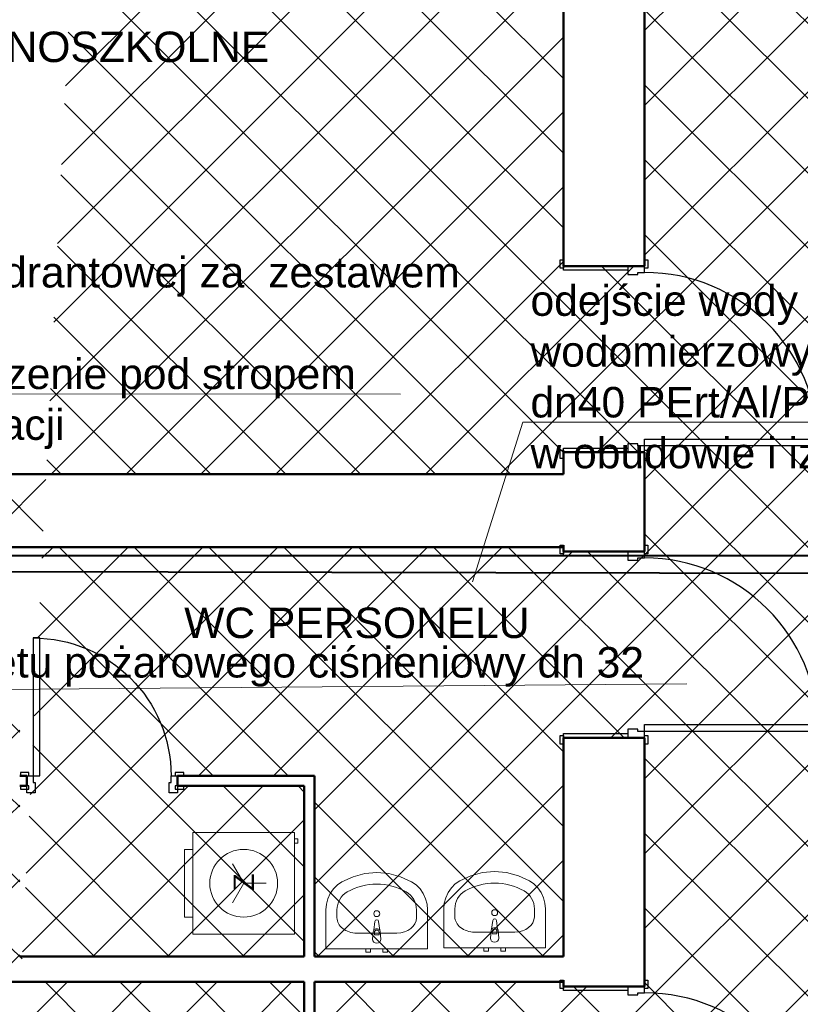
# Model space of a CAD drawing. Header units: millimetres. Extents: x 1385 to 11131, y 1971 to 6171.
# Tile 5 of 28: x 2475 to 2936, y 3462 to 4043. Entities that reach past the tile are written whole.
import ezdxf
from ezdxf.enums import TextEntityAlignment as Align

# ---------------------------------------------------------------- set-up
doc = ezdxf.new("R2010")
doc.units = ezdxf.units.MM
doc.linetypes.add('{ Half Dash }', pattern=[0])
for name, color, linetype, lineweight in [('A_opisy', 81, 'Continuous', 13), ('A_sanitarka', 140, 'Continuous', 13), ('A_ściany istniejące hatch', 82, 'Continuous', 9), ('Instalacja hydrantowa', 4, 'Continuous', 40), ('opis wody', 7, '{ Half Dash }', 15), ('zimna woda', 160, 'Continuous', 40)]:
    doc.layers.add(name, color=color, linetype=linetype, lineweight=lineweight)
for name, color, linetype in [('Drzwi Archicad', 7, 'Continuous'), ('Konstrukcja - Ściany zew', 7, 'Continuous'), ('Wnętrze - Umeblowanie', 7, 'Continuous')]:
    doc.layers.add(name, color=color, linetype=linetype)
doc.styles.get("Standard").update_dxf_attribs({"font": 'arial.ttf'})
doc.styles.add('STYL_AUTOMATYCZNY_1', font='arial.ttf')

# ---------------------------------------------------------------- blocks, each defined once
blk = doc.blocks.new('Drzwi metalowe 27_3')
at = {"layer": 'Drzwi Archicad', "color": 7, "linetype": 'Continuous', "lineweight": 25}
for p, q in [((472.0000000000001, 0), (472, 1024)), ((472, 1024), (512, 1024)), ((512, 1024), (512, 0)), ((-587.0000000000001, 0), (-587.0000000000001, 19)), ((-587.0000000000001, 19), (-537, 19)), ((-537, 0), (-587.0000000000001, 0)), ((-512, 0), (-550, 0)), ((-550, 0), (-550, -100)), ((-537, 19), (-537, 0)), ((-512, -40), (-512, 0)), ((512, 0), (472.0000000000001, 0)), ((550, 0), (512, 0)), ((512, 0), (512, -40)), ((537, 19), (587.0000000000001, 19)), ((537, 0), (537, 19)), ((587.0000000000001, 0), (537, 0)), ((550, -100), (550, 0)), ((587.0000000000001, 19), (587.0000000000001, 0)), ((-500, -40), (-512, -40)), ((-500, -100), (-500, -40)), ((512, -40), (500, -40)), ((500, -40), (500, -100)), ((-550, -480), (-550, -100)), ((-550, -100), (-525, -100)), ((-550, -100), (-500, -100)), ((-525, -100), (-525, -480)), ((500, -100), (550, -100)), ((525, -480), (525, -100)), ((525, -100), (550, -100)), ((550, -100), (550, -480)), ((-587.0000000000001, -499), (-587.0000000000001, -480)), ((-587.0000000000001, -480), (-537, -480)), ((-537, -499), (-587.0000000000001, -499)), ((-525, -480), (-550, -480)), ((-537, -480), (-537, -499)), ((550, -480), (525, -480)), ((537, -480), (587.0000000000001, -480)), ((537, -499), (537, -480)), ((587.0000000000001, -499), (537, -499)), ((587.0000000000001, -480), (587.0000000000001, -499))]:
    blk.add_line(p, q, dxfattribs=at)
blk.add_arc((512, 0), 1024, 90, 180, dxfattribs=at)
blk = doc.blocks.new('Ściana_6_1', base_point=(-11072.26123587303, -3900.000000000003))
at = {"layer": 'Konstrukcja - Ściany zew', "color": 7, "linetype": 'Continuous', "lineweight": 50}
for p, q in [((-11552.26123587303, 7329.991698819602), (-11552.26123587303, 7366.991698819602)), ((-11172.26123587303, 7329.991698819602), (-11552.26123587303, 7329.991698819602)), ((-11072.26123587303, 7329.991698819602), (-11172.26123587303, 7329.991698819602)), ((-11072.26123587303, 7329.991698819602), (-11072.26123587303, 7366.991698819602)), ((-11552.26123587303, 6229.991698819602), (-11552.26123587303, 6192.991698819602)), ((-11172.26123587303, 6229.991698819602), (-11552.26123587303, 6229.991698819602)), ((-11072.26123587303, 6229.991698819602), (-11172.26123587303, 6229.991698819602)), ((-11072.26123587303, 6229.991698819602), (-11072.26123587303, 6192.991698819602)), ((-11552.26123587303, 5643.609307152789), (-11552.26123587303, 5680.609307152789)), ((-11172.26123587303, 5643.609307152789), (-11552.26123587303, 5643.609307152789)), ((-11072.26123587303, 5643.609307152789), (-11172.26123587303, 5643.609307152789)), ((-11072.26123587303, 5643.609307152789), (-11072.26123587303, 5680.609307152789)), ((-11552.26123587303, 4543.609307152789), (-11552.26123587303, 4506.609307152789)), ((-11172.26123587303, 4543.609307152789), (-11552.26123587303, 4543.609307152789)), ((-11072.26123587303, 4543.609307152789), (-11172.26123587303, 4543.609307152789)), ((-11072.26123587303, 4543.609307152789), (-11072.26123587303, 4506.609307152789)), ((-11552.26123587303, 3075.060621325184), (-11552.26123587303, 3112.060621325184)), ((-11072.26123587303, 3075.060621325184), (-11072.26123587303, 3112.060621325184)), ((-11172.26123587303, 3075.060621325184), (-11552.26123587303, 3075.060621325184)), ((-11072.26123587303, 3075.060621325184), (-11172.26123587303, 3075.060621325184))]:
    blk.add_line(p, q, dxfattribs=at)
at = {"layer": 'Konstrukcja - Ściany zew', "color": 7, "linetype": 'Continuous', "lineweight": 50, "flags": 128}
for points in [[(-11072.26123587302, 7329.991698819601), (-11072.26123587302, 11299.99169881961)], [(-11552.26123587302, 10470), (-11552.26123587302, 7329.991698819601)], [(-11552.26123587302, 6229.991698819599), (-11552.26123587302, 6099.999999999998)], [(-11072.26123587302, 5643.60930715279), (-11072.26123587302, 6229.991698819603)], [(-11552.26123587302, 5669.999999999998), (-11552.26123587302, 5643.609307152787)], [(-11552.26123587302, 4543.609307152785), (-11552.26123587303, 3252.197384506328)], [(-11072.26123587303, 3075.060621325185), (-11072.26123587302, 4543.609307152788)], [(-11552.26123587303, 3102.197384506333), (-11552.26123587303, 3075.060621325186)]]:
    blk.add_lwpolyline(points, dxfattribs=at)
at = {"layer": 'Drzwi Archicad', "color": 21, "linetype": 'Continuous', "lineweight": 13, "true_color": 0xff9955, "zscale": 1000, "rotation": 270}
for p in [(-11072.26123587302, 6779.991698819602), (-11072.26123587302, 5093.609307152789), (-11072.26123587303, 2525.060621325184)]:
    blk.add_blockref('Drzwi metalowe 27_3', p, dxfattribs=at)
blk = doc.blocks.new('Ściana_25_1', base_point=(-11072.26123587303, 3102.197384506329))
at = {"layer": 'Konstrukcja - Ściany zew', "color": 7, "linetype": 'Continuous', "lineweight": 50, "flags": 128}
for points in [[(-16882.26123587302, 3252.197384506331), (-17472.26123587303, 3252.197384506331)], [(-15852.26123587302, 3252.197384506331), (-16822.26123587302, 3252.197384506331)], [(-14822.26123587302, 3252.19738450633), (-15792.26123587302, 3252.197384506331)], [(-13082.26123587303, 3252.19738450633), (-14762.26123587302, 3252.19738450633)], [(-11552.26123587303, 3252.197384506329), (-13022.26123587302, 3252.19738450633)], [(-17472.26123587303, 3102.197384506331), (-13082.26123587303, 3102.19738450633)], [(-13022.26123587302, 3102.19738450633), (-11552.26123587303, 3102.197384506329)]]:
    blk.add_lwpolyline(points, dxfattribs=at)
blk = doc.blocks.new('Ściana_26_1', base_point=(-11072.26123587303, 5669.999999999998))
at = {"layer": 'Konstrukcja - Ściany zew', "color": 7, "linetype": 'Continuous', "lineweight": 50, "flags": 128}
for points in [[(-11552.26123587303, 6099.999999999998), (-17472.26123587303, 6100)], [(-17472.26123587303, 5670), (-11552.26123587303, 5669.999999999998)]]:
    blk.add_lwpolyline(points, dxfattribs=at)
blk = doc.blocks.new('Ściana_27_1', base_point=(-13082.26123587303, 4319.174191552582))
at = {"layer": 'Konstrukcja - Ściany zew', "color": 7, "linetype": 'Continuous', "lineweight": 50, "flags": 128}
for points in [[(-13022.26123587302, 4319.174191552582), (-13082.26123587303, 4319.174191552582)], [(-13022.26123587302, 3252.19738450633), (-13022.26123587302, 4319.174191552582)], [(-13082.26123587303, 4259.174191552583), (-13082.26123587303, 3252.19738450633)]]:
    blk.add_lwpolyline(points, dxfattribs=at)
blk = doc.blocks.new('Drzwi metalowe 27_22')
at = {"layer": 'Drzwi Archicad', "color": 7, "linetype": 'Continuous', "lineweight": 25}
for p, q in [((366.9999999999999, 0), (366.9999999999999, 814)), ((366.9999999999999, 814), (406.9999999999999, 814)), ((406.9999999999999, 814), (406.9999999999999, 0)), ((-482, 0), (-482, 19)), ((-482, 19), (-432, 19)), ((-432, 0), (-482, 0)), ((-407, 0), (-445, 0)), ((-445, 0), (-445, -100)), ((-432, 19), (-432, 0)), ((-407, -40), (-407, 0)), ((406.9999999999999, 0), (366.9999999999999, 0)), ((445, 0), (407, 0)), ((407, 0), (407, -40)), ((432, 19), (482, 19)), ((432, 0), (432, 19)), ((482, 0), (432, 0)), ((445, -100), (445, 0)), ((482, 19), (482, 0)), ((-395, -40), (-407, -40)), ((-395, -100), (-395, -40)), ((407, -40), (395, -40)), ((395, -40), (395, -100)), ((-482, -79), (-482, -60)), ((-482, -60), (-432, -60)), ((-432, -79), (-482, -79)), ((-445, -100), (-395, -100)), ((-432, -60), (-432, -79)), ((395, -100), (445, -100)), ((432, -60), (482, -60)), ((432, -79), (432, -60)), ((482, -79), (432, -79)), ((482, -60), (482, -79))]:
    blk.add_line(p, q, dxfattribs=at)
at = {"layer": 'Drzwi Archicad', "color": 7, "linetype": 'Continuous', "lineweight": 50}
for p, q in [((-445, 0), (-482, 0)), ((-445, 0), (-482, 0)), ((-445, 0), (-445, -60)), ((-445, 0), (-445, -60)), ((445, 0), (445, -60)), ((445, 0), (445, -60)), ((445, 0), (482, 0)), ((445, 0), (482, 0)), ((-445, -60), (-482, -60)), ((-445, -60), (-482, -60)), ((445, -60), (482, -60)), ((445, -60), (482, -60))]:
    blk.add_line(p, q, dxfattribs=at)
at = {"layer": 'Drzwi Archicad', "color": 7, "linetype": 'Continuous', "lineweight": 25}
blk.add_arc((406.9999999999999, 0), 814, 90, 180, dxfattribs=at)
blk = doc.blocks.new('Ściana_116_1', base_point=(-13082.26123587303, 4319.174191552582))
at = {"layer": 'Konstrukcja - Ściany zew', "color": 7, "linetype": 'Continuous', "lineweight": 50}
for p, q in [((-14720.54434790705, 4319.174191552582), (-14757.54434790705, 4319.174191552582)), ((-14720.54434790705, 4319.174191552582), (-14720.54434790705, 4259.174191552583)), ((-13830.54434790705, 4319.174191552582), (-13793.54434790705, 4319.174191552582)), ((-13830.54434790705, 4319.174191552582), (-13830.54434790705, 4259.174191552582)), ((-14720.54434790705, 4259.174191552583), (-14757.54434790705, 4259.174191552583)), ((-13830.54434790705, 4259.174191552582), (-13793.54434790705, 4259.174191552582))]:
    blk.add_line(p, q, dxfattribs=at)
at = {"layer": 'Konstrukcja - Ściany zew', "color": 7, "linetype": 'Continuous', "lineweight": 50, "flags": 128}
for points in [[(-14720.54435939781, 4319.174191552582), (-14762.26123587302, 4319.174191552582)], [(-13082.26123587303, 4319.174191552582), (-13830.54434688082, 4319.174191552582)], [(-14762.26123587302, 4259.174191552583), (-14720.54434509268, 4259.174191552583)], [(-13830.54433794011, 4259.174191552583), (-13082.26123587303, 4259.174191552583)]]:
    blk.add_lwpolyline(points, dxfattribs=at)
at = {"layer": 'Drzwi Archicad', "color": 21, "linetype": 'Continuous', "lineweight": 13, "true_color": 0xff9955, "xscale": -1, "zscale": 1000}
blk.add_blockref('Drzwi metalowe 27_22', (-14275.54434790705, 4319.174191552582), dxfattribs=at)
blk = doc.blocks.new('Ściana_119_1', base_point=(-13082.26123587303, 3102.197384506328))
at = {"layer": 'Konstrukcja - Ściany zew', "color": 7, "linetype": 'Continuous', "lineweight": 50}
for p, q in [((-13082.26123587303, 2679.197384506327), (-13082.26123587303, 2716.197384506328)), ((-13022.26123587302, 2679.197384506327), (-13082.26123587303, 2679.197384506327)), ((-13022.26123587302, 2679.197384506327), (-13022.26123587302, 2716.197384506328)), ((-13082.26123587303, 1789.197384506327), (-13082.26123587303, 1752.197384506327)), ((-13022.26123587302, 1789.197384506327), (-13082.26123587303, 1789.197384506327)), ((-13022.26123587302, 1789.197384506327), (-13022.26123587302, 1752.197384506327)), ((-13082.26123587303, 1648.922018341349), (-13082.26123587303, 1685.922018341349)), ((-13022.26123587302, 1648.922018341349), (-13082.26123587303, 1648.922018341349)), ((-13022.26123587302, 1648.922018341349), (-13022.26123587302, 1685.922018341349)), ((-13082.26123587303, 758.922018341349), (-13082.26123587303, 721.922018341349)), ((-13022.26123587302, 758.922018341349), (-13082.26123587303, 758.922018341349)), ((-13022.26123587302, 758.922018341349), (-13022.26123587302, 721.922018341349))]:
    blk.add_line(p, q, dxfattribs=at)
at = {"layer": 'Konstrukcja - Ściany zew', "color": 7, "linetype": 'Continuous', "lineweight": 50, "flags": 128}
for points in [[(-13082.26123587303, 3102.19738450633), (-13082.26123587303, 2679.197368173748)], [(-13022.26123587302, 2679.197368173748), (-13022.26123587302, 3102.19738450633)], [(-13082.26123587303, 1789.197373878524), (-13082.26123587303, 1752.197384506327)], [(-13022.26123587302, 1648.922043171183), (-13022.26123587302, 1789.197373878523)], [(-13082.26123587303, 1692.197384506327), (-13082.26123587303, 1648.922043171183)], [(-13082.26123587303, 758.9219967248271), (-13082.26123587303, -397.6024557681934)], [(-13022.26123587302, -397.6024557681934), (-13022.26123587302, 758.9219967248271)]]:
    blk.add_lwpolyline(points, dxfattribs=at)
at = {"layer": 'Drzwi Archicad', "color": 21, "linetype": 'Continuous', "lineweight": 13, "true_color": 0xff9955, "xscale": -1, "zscale": 1000, "rotation": 270}
blk.add_blockref('Drzwi metalowe 27_22', (-13022.26123587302, 2234.197384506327), dxfattribs=at)
at = {"layer": 'Drzwi Archicad', "color": 21, "linetype": 'Continuous', "lineweight": 13, "true_color": 0xff9955, "zscale": 1000, "rotation": 270}
blk.add_blockref('Drzwi metalowe 27_22', (-13022.26123587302, 1203.922018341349), dxfattribs=at)
blk = doc.blocks.new('Pralka 27')
for q in [(0, -166.6666666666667), (-115.4700538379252, -366.6666666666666), (115.4700538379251, -366.6666666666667)]:
    blk.add_line((0, -300), q)
at = {"flags": 128}
for points in [[(-300, 0), (-300, -600), (300, -600), (300, 0)], [(-263.5, 8.266365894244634e-16), (-236.5, -8.266365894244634e-16), (-236.5, 20), (-263.5, 20)], [(-263.5, 8.266365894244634e-16), (-236.5, -8.266365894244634e-16), (-236.5, 20), (-263.5, 20)], [(-200, -600), (-200, -650), (200, -650), (200, -600)]]:
    blk.add_lwpolyline(points, close=True, dxfattribs=at)
blk.add_circle((0, -300), 200)
at = {"style": 'STYL_AUTOMATYCZNY_1'}
blk.add_attdef('stDisplayText', text='', height=120, rotation=180, dxfattribs=at).set_placement((0, -293.1425694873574), align=Align.MIDDLE_CENTER)
blk = doc.blocks.new('Umywalka 27')
for p, q in [((118.8260869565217, -92.31818181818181), (-118.8260869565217, -92.31818181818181)), ((-13.6, -97.09918775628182), (-13.6, -82.22859068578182)), ((-13.6, -82.22859068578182), (13.6, -82.22859068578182)), ((13.6, -82.22859068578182), (13.6, -97.09918775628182)), ((-234.7826086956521, -183.2727272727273), (-234.7826086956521, -229.090909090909)), ((234.7826086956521, -183.2727272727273), (234.7826086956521, -229.090909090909))]:
    blk.add_line(p, q)
at = {"flags": 128}
for points in [[(-300, 0), (-299.9999999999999, -229.090909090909), (-297.1051497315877, -262.8129358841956), (-288.5131192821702, -295.4571957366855), (-274.4985127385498, -325.9803674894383), (-255.5092414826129, -353.4069206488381), (-232.1522087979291, -376.860293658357), (-205.1739130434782, -395.5909090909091), (-139.9820536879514, -425.5322264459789), (-70.96147764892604, -443.8309893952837), (7.170073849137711e-14, -449.9866996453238), (70.96147764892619, -443.8309893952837), (139.9820536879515, -425.5322264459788), (205.1739130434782, -395.5909090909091), (232.1522087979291, -376.860293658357), (255.5092414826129, -353.4069206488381), (274.4985127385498, -325.9803674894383), (288.5131192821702, -295.4571957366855), (297.1051497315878, -262.8129358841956), (300, -229.090909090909), (300, 0)], [(-63.5, 8.266365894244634e-16), (-36.50000000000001, -8.266365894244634e-16), (-36.50000000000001, 20), (-63.5, 20)], [(36.50000000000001, 8.266365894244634e-16), (63.5, -8.266365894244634e-16), (63.5, 20), (36.50000000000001, 20)]]:
    blk.add_lwpolyline(points, close=True, dxfattribs=at)
blk.add_lwpolyline([(-25, -57.31818181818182), (-21, -99.27099209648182, 0.1210195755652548), (-17.72976797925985, -108.7844437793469), (-11.1, -161.7181818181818, 0.8825662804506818), (11.1000000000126, -161.7181818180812), (17.72976797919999, -108.7844437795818, 0.1210195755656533), (21.00000000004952, -99.27099209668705), (25, -57.31818181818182, 0.9999999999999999)], format="xyb", close=True, dxfattribs=at)
blk.add_circle((0, -207.135), 17.5)
for centre, radius, start, end in [((0, -97.37107366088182), 21.0857698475, 212.7710253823, 327.2289746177), ((0, -97.09918775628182), 13.6, 180, 0)]:
    blk.add_arc(centre, radius, start, end)
for centre, major_axis, ratio, start_param, end_param in [((-118.695652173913, -183.2727272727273), (116.0659090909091, 0), 0.7836456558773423, 1.570796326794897, 3.141592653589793), ((118.695652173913, -183.2727272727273), (116.0659090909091, 0), 0.7836456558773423, 0, 1.570796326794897), ((-118.8521739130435, -229.090909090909), (7.42135960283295e-15, 121.1999999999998), 0.9565217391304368, 1.570796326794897, 2.644617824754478), ((118.8521739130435, -229.090909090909), (7.42135960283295e-15, 121.1999999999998), 0.9565217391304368, 3.638567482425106, 4.71238898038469), ((0, 0), (2.33796207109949e-14, 381.8181818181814), 0.9565217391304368, 2.644617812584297, 3.638567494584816)]:
    blk.add_ellipse(centre, major_axis=major_axis, ratio=ratio, start_param=start_param, end_param=end_param)

msp = doc.modelspace()

# ---------------------------------------------------------------- hatches: boundary and pattern name
at = {"layer": 'A_ściany istniejące hatch', "lineweight": 13, "true_color": 0x000000}
h = msp.add_hatch(dxfattribs=at)
h.set_pattern_fill('NET', color=18, scale=250, angle=45)
h.set_pattern_definition([(45, (36659.01290618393, -155.4039381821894), (-22.09708691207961, 22.09708691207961), []), (135, (36659.01290618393, -155.4039381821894), (-22.09708691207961, -22.09708691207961), [])])
h.paths.add_polyline_path([(4672.38185774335, 5000.919506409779), (4714.38185774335, 5000.919503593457), (4714.38185774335, 4738.919504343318), (4924.38185774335, 4738.919504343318), (4924.381857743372, 4696.919504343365), (4672.38185774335, 4696.919504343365)], flags=16)
h.paths.add_polyline_path([(5266.383508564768, 4724.919504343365), (5266.383508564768, 4664.919504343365), (5146.38185774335, 4664.919504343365), (5146.38185774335, 4504.919504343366), (5086.38185774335, 4504.919504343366), (5086.38185774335, 4696.919504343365), (5044.38185774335, 4696.919504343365), (5044.38185774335, 4738.919504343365), (5048.38185774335, 4738.919504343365), (5048.38185774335, 5397.919504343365), (4714.38185774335, 5397.919504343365), (4714.38185774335, 5351.919504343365), (4672.38185774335, 5351.919504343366), (4672.38185774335, 5441.919504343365), (5130.38185774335, 5441.919504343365), (5130.381854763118, 5397.919504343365), (5092.38185774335, 5397.919504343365), (5092.38185774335, 4724.919504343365)], flags=17)
h.paths.add_polyline_path([(5870.38185774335, 4724.919504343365), (6012.38185774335, 4724.919504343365), (6012.381857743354, 4786.919504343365), (6056.38185774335, 4786.919504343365), (6056.38185774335, 4501.919506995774), (5996.381857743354, 4501.919506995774), (5996.38185774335, 4664.919504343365), (5870.38185774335, 4664.919504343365)], flags=17)
h.paths.add_polyline_path([(5913.38185774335, 3844.919504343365), (5996.381857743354, 3844.919504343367), (5996.381857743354, 3959.919506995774), (6056.38185774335, 3959.919506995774), (6056.38185774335, 3786.919504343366), (5996.381857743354, 3786.919504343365), (5996.381857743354, 3819.919504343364), (5913.38185774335, 3819.919504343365)], flags=17)
h.paths.add_polyline_path([(5556.38185774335, 4414.919504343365), (5586.38185774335, 4414.919504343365), (5586.38185774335, 4384.919504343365), (5556.38185774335, 4384.919504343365)], flags=17)
h.paths.add_polyline_path([(5556.38185774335, 4120.919504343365), (5586.38185774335, 4120.919504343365), (5586.38185774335, 4150.919504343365), (5556.38185774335, 4150.919504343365)], flags=17)
h.paths.add_polyline_path([(5068.38185774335, 2574.919504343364), (5128.38185774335, 2574.919504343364), (5128.38185774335, 2414.919504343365), (5366.381857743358, 2414.91950434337), (5366.381857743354, 2594.919504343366), (5426.381857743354, 2594.919504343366), (5426.38185774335, 2414.919504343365), (5996.381857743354, 2414.919504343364), (5996.38185774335, 2564.919504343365), (6056.38185774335, 2564.919504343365), (6056.38185774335, 2354.919504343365), (5068.38185774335, 2354.919504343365)])
h.paths.add_polyline_path([(2586.3818618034, 5724.919504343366), (2799.38185774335, 5724.91950669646), (2799.381852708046, 5818.953721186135), (2824.381855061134, 5818.953715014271), (2824.381855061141, 5699.919504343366), (2586.3818618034, 5699.919504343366)], flags=17)
h.paths.add_polyline_path([(3219.38185774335, 5699.265014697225), (3254.38185774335, 5699.265014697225), (3254.38185774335, 5818.953715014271), (3219.38185774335, 5818.953715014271)], flags=17)
h.paths.add_polyline_path([(3509.381857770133, 3874.919504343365), (3579.381846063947, 3874.919504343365), (3579.381846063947, 3814.919504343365), (3509.381857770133, 3814.919504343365)], flags=17)
h.paths.add_polyline_path([(3919.381857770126, 3874.919504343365), (3989.381857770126, 3874.919504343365), (3989.381857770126, 3814.919504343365), (3919.381857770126, 3814.919504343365)], flags=17)
h.paths.add_polyline_path([(4360.381857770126, 3874.919504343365), (4428.38184606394, 3874.919504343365), (4428.38184606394, 3814.919504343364), (4360.381857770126, 3814.919504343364)], flags=17)
h.paths.add_polyline_path([(4563.381857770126, 3874.919504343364), (4644.38184606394, 3874.919504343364), (4644.38184606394, 3814.919504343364), (4563.381857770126, 3814.919504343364)], flags=17)
h.paths.add_polyline_path([(5146.38185774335, 4374.919500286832), (5086.38185774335, 4374.919500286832), (5086.38185774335, 4298.919504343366), (5146.38185774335, 4298.919504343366)], flags=17)
h.paths.add_polyline_path([(4714.38185774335, 5221.919502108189), (4672.38185774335, 5221.919502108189), (4672.38185774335, 5130.919505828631), (4714.38185774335, 5130.919505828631)], flags=16)
h.paths.add_polyline_path([(5260.38185774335, 5441.919504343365), (5394.38185774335, 5441.919504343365), (5394.38185774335, 5397.919504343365), (5260.38185774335, 5397.919504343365)], flags=17)
h.paths.add_polyline_path([(6012.38185774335, 5121.919506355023), (6056.38185774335, 5121.919506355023), (6056.38185774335, 5196.919504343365), (6012.38185774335, 5196.919504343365)], flags=17)
h.paths.add_polyline_path([(6012.38185774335, 4916.919504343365), (6056.38185774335, 4916.919504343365), (6056.38185774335, 4991.919504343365), (6012.38185774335, 4991.919504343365)], flags=17)
h.paths.add_polyline_path([(5996.381857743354, 4295.91950923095), (6056.38185774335, 4295.91950923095), (6056.38185774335, 4371.919506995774), (5996.381857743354, 4371.919506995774)], flags=17)
h.paths.add_polyline_path([(5996.381857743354, 4089.91950923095), (6056.38185774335, 4089.91950923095), (6056.38185774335, 4165.919506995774), (5996.381857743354, 4165.919506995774)], flags=17)
h.paths.add_polyline_path([(5996.38185774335, 3581.919506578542), (6056.38185774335, 3581.919506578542), (6056.38185774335, 3656.919504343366), (5996.38185774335, 3656.919504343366)], flags=17)
h.paths.add_polyline_path([(5996.381857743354, 3376.919506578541), (6056.38185774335, 3376.919506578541), (6056.38185774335, 3451.919504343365), (5996.381857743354, 3451.919504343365)], flags=17)
h.paths.add_polyline_path([(5996.38185774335, 2904.919506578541), (6056.38185774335, 2904.919506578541), (6056.38185774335, 2974.919504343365), (5996.38185774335, 2974.919504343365)], flags=17)
h.paths.add_polyline_path([(6056.38185774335, 2699.919504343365), (5996.38185774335, 2699.919504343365), (5996.38185774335, 2769.919504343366), (6056.38185774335, 2769.919504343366)], flags=17)
h.paths.add_polyline_path([(4771.38185748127, 2814.919504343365), (4841.38185774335, 2814.919504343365), (4841.38185774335, 2754.919504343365), (4771.38185748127, 2754.919504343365)], flags=17)
h.paths.add_polyline_path([(4566.38185774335, 2754.919504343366), (4636.38185774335, 2754.919504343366), (4636.38185774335, 2814.919504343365), (4566.38185774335, 2814.919504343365)], flags=17)
h.paths.add_polyline_path([(4361.38185748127, 2814.919504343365), (4431.38185774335, 2814.919504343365), (4431.38185774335, 2754.919504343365), (4361.38185748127, 2754.919504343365)], flags=17)
h.paths.add_polyline_path([(4104.38185774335, 2754.919504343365), (4226.381846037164, 2754.919504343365), (4226.381846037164, 2814.919504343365), (4104.38185774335, 2814.919504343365)], flags=17)
h.paths.add_polyline_path([(3899.38185748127, 2814.919504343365), (3969.38185774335, 2814.919504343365), (3969.38185774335, 2754.919504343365), (3899.38185748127, 2754.919504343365)], flags=17)
h.paths.add_polyline_path([(3694.381857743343, 2754.919504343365), (3764.38185774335, 2754.919504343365), (3764.38185774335, 2814.919504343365), (3694.381857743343, 2814.919504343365)], flags=17)
h.paths.add_polyline_path([(3489.38185748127, 2814.919504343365), (3559.381857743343, 2814.919504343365), (3559.381857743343, 2754.919504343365), (3489.38185748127, 2754.919504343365)], flags=17)
h.paths.add_polyline_path([(5378.38185774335, 2814.919504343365), (5291.88185774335, 2814.919504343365), (5291.897268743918, 2754.919504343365), (5366.38185774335, 2754.919504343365), (5366.381857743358, 2704.919504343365), (5426.381857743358, 2704.919504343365), (5426.38185774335, 2948.419504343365), (5378.38185774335, 2948.419504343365)], flags=17)
h.paths.add_polyline_path([(5181.88185774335, 2814.919504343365), (5181.897268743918, 2754.919504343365), (5128.38185774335, 2754.919504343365), (5128.38185774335, 2714.919504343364), (5068.38185774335, 2714.919504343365), (5068.38185774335, 2754.919504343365), (4976.38185774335, 2754.919504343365), (4976.38185774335, 2814.919504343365)], flags=17)
h.paths.add_polyline_path([(3194.38185774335, 2708.919504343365), (3254.38185774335, 2708.919504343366), (3254.38185774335, 2754.919504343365), (3354.38185774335, 2754.919504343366), (3354.381846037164, 2814.919504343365), (3194.38185774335, 2814.919504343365)], flags=17)
h.paths.add_polyline_path([(4984.381857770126, 3874.919504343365), (5086.38185774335, 3874.919504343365), (5086.38185774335, 4168.919504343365), (5146.38185774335, 4168.919500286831), (5146.38185774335, 3844.919504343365), (5163.38185774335, 3844.919504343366), (5163.38185774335, 3819.919504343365), (5146.38185774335, 3819.919504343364), (5146.38185774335, 3464.919504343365), (5173.38185774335, 3464.919504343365), (5173.38185774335, 3384.919504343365), (5146.38185774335, 3384.919504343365), (5146.38185774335, 3164.919504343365), (4970.88185774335, 3164.919504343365), (4970.881857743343, 3212.919504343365), (5106.38185774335, 3212.919504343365), (5106.38185774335, 3814.919504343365), (4984.381857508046, 3814.919504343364)], flags=17)
h.paths.add_polyline_path([(4779.381857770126, 3874.919504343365), (4849.381857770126, 3874.919504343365), (4849.381857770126, 3814.919504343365), (4816.38185774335, 3814.919504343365), (4816.381857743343, 3648.919504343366), (4784.38185774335, 3648.919507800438), (4784.38185774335, 3814.919504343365), (4779.381857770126, 3814.919504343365)], flags=17)
h.paths.add_polyline_path([(4537.38185774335, 3212.919504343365), (4784.38185774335, 3212.919504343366), (4784.38185774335, 3362.919509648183), (4816.38185774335, 3362.919506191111), (4816.381857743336, 3212.91950434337), (4860.88185774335, 3212.919504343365), (4860.88185774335, 3164.919504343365), (4537.38185774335, 3164.919504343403)], flags=17)
h.paths.add_polyline_path([(3548.38185774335, 3212.919504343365), (3548.381857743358, 3164.919504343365), (3788.38185774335, 3164.919504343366), (3788.381857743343, 3212.919504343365), (3784.381857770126, 3212.919504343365), (3784.381857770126, 3304.919504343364), (3756.381857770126, 3304.919504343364), (3756.381857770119, 3212.919504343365)], flags=17)
h.paths.add_polyline_path([(3194.38185774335, 3905.919504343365), (3254.38185774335, 3905.919504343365), (3254.38185774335, 3874.919504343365), (3374.381857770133, 3874.919504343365), (3374.381846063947, 3814.919504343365), (3234.38185774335, 3814.919504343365), (3234.38185774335, 3212.919504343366), (3438.38185774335, 3212.919504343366), (3438.38185774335, 3164.919504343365), (3194.38185774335, 3164.919504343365)], flags=17)
h.paths.add_polyline_path([(3254.38185774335, 4202.334578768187), (3194.38185774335, 4202.334578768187), (3194.38185774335, 4045.919515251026), (3254.38185774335, 4045.919515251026)], flags=17)
h.paths.add_polyline_path([(3254.38185774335, 4416.893066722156), (3194.38185774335, 4416.893066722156), (3194.38185774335, 4337.33458072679), (3254.38185774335, 4337.33458072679)], flags=17)
h.paths.add_polyline_path([(3254.38185774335, 4631.919504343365), (3194.38185774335, 4631.919504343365), (3194.38185774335, 4551.893075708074), (3254.38185774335, 4551.893075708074)], flags=17)
h.paths.add_polyline_path([(3254.38185774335, 4951.919504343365), (3194.38185774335, 4951.919504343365), (3194.38185774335, 4766.919504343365), (3254.38185774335, 4766.919504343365)], flags=17)
h.paths.add_polyline_path([(3254.38185774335, 5156.919504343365), (3194.38185774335, 5156.919504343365), (3194.38185774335, 5086.919517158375), (3254.38185774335, 5086.919517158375)], flags=17)
h.paths.add_polyline_path([(3254.38185774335, 5371.919504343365), (3194.38185774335, 5371.919504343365), (3194.38185774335, 5291.919504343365), (3254.38185774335, 5291.919504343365)], flags=17)
h.paths.add_polyline_path([(2204.38185774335, 5097.035849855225), (2144.38185774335, 5097.035849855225), (2144.38185774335, 5167.015833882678), (2204.38185774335, 5167.015833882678), (2204.38185774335, 5168.919504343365), (2664.38185774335, 5168.919504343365), (2664.38185774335, 5158.919504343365), (2633.281857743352, 5158.919504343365), (2633.281857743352, 5082.919504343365), (2618.281857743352, 5082.919504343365), (2618.281857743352, 5158.919504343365), (2362.38185774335, 5158.919504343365), (2362.38185774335, 5143.916349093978), (2355.38185774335, 5143.916349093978), (2355.38185774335, 5158.919504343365), (2204.38185774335, 5158.919504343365)])
h.paths.add_polyline_path([(2204.38185774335, 5041.919504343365), (2204.381857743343, 5048.919504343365), (2355.38185774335, 5048.919504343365), (2355.38185774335, 5053.916349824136), (2362.38185774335, 5053.916349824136), (2362.38185774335, 5031.438436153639), (2355.38185774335, 5031.438435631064), (2355.381857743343, 5041.919504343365)], flags=17)
h.paths.add_polyline_path([(2144.38185774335, 4962.035849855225), (2204.38185774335, 4962.035849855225), (2204.38185774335, 4931.919504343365), (2355.38185774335, 4931.919504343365), (2355.38185774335, 4941.438436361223), (2362.38185774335, 4941.438436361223), (2362.381857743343, 4931.919504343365), (2618.281857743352, 4931.919504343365), (2618.281857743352, 4987.919504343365), (2633.281857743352, 4987.919504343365), (2633.281857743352, 4931.919504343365), (2661.381857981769, 4931.919504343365), (2661.38185774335, 4916.919504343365), (2204.38185774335, 4916.919504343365), (2204.38185774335, 4891.555865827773), (2144.38185774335, 4891.555865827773)])
h.paths.add_polyline_path([(2144.38185774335, 4761.555865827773), (2204.38185774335, 4761.555865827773), (2204.38185774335, 4716.919504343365), (2796.38185774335, 4716.919504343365), (2796.38185774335, 4734.184858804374), (2844.381857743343, 4734.184858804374), (2844.38185774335, 4404.918674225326), (2796.38185774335, 4404.918674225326), (2796.38185774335, 4676.919504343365), (2204.38185774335, 4676.919504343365), (2204.38185774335, 4599.048357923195), (2144.38185774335, 4599.048357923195)])
h.paths.add_polyline_path([(2144.38185774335, 4259.068373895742), (2204.38185774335, 4259.068373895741), (2204.38185774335, 4236.919504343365), (2796.38185774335, 4236.919504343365), (2796.38185774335, 4294.918674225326), (2844.381857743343, 4294.918674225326), (2844.38185774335, 3897.918674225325), (2796.38185774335, 3897.918674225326), (2796.381857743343, 4211.919504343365), (2204.38185774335, 4211.919504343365), (2204.381857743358, 4188.852088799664), (2144.38185774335, 4188.852088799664)])
h.paths.add_polyline_path([(2144.38185774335, 3844.721419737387), (2204.38185774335, 3844.721419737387), (2204.38185774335, 3774.919504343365), (2796.38185774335, 3774.919504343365), (2796.38185774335, 3787.918674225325), (2844.381857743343, 3787.918674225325), (2844.38185774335, 3729.280435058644), (2796.38185774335, 3729.280435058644), (2796.381857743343, 3731.919504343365), (2204.38185774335, 3731.919504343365), (2204.38185774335, 3679.721419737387), (2144.38185774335, 3679.721419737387)])
h.paths.add_polyline_path([(2144.38185774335, 3544.721419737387), (2204.38185774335, 3544.721419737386), (2204.381857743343, 3490.139242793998), (2263.38185774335, 3490.139242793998), (2263.38185774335, 3631.836923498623), (2272.745638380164, 3631.836923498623), (2272.745637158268, 3625.836923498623), (2269.38185774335, 3625.836923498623), (2269.38185774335, 3490.139242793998), (2366.38185774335, 3490.139242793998), (2366.38185774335, 3625.836923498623), (2361.745637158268, 3625.836923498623), (2361.745637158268, 3631.836923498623), (2376.927065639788, 3631.836923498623), (2376.927065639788, 3625.836923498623), (2372.38185774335, 3625.836923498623), (2372.38185774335, 3490.139242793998), (2469.38185774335, 3490.139242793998), (2469.381857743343, 3625.836923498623), (2465.927065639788, 3625.836923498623), (2465.92706454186, 3631.836923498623), (2475.38185774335, 3631.836923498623), (2475.38185774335, 3596.836923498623), (2479.553545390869, 3596.836923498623), (2479.553545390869, 3590.836923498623), (2475.38185774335, 3590.836923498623), (2475.381857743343, 3490.139242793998), (2643.38185774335, 3490.139242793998), (2643.38185774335, 3590.836923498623), (2568.553547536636, 3590.836923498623), (2568.553546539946, 3596.836923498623), (2649.38185774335, 3596.836923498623), (2649.38185774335, 3490.139242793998), (2796.38185774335, 3490.139242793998), (2796.38185774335, 3619.280435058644), (2844.38185774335, 3619.280435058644), (2844.38185774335, 3472.425566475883), (2796.38185774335, 3472.425566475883), (2796.38185774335, 3475.139242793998), (2649.38185774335, 3475.139242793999), (2649.38185774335, 3432.839241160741), (2643.38185774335, 3432.839242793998), (2643.381857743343, 3475.139242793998), (2204.38185774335, 3475.139242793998), (2144.38185774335, 3475.139242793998)])
h.paths.add_polyline_path([(2144.38185774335, 4394.068373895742), (2204.38185774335, 4394.068373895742), (2204.38185774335, 4464.048357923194), (2144.38185774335, 4464.048357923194)])
h.paths.add_polyline_path([(2144.38185774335, 3979.721419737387), (2204.38185774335, 3979.721419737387), (2204.38185774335, 4053.852088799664), (2144.38185774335, 4053.852088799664)], flags=17)
h.paths.add_polyline_path([(2144.38185774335, 3270.159258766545), (2204.38185774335, 3270.159258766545), (2204.38185774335, 3340.139242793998), (2144.38185774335, 3340.139242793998)], flags=17)
h.paths.add_polyline_path([(2144.38185774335, 3065.179274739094), (2144.38185774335, 3135.159258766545), (2204.38185774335, 3135.159258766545), (2204.38185774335, 3125.159258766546), (2251.38185774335, 3125.159258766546), (2251.38185774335, 3296.139258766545), (2262.59257709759, 3296.139258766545), (2262.59257709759, 3290.139258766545), (2257.38185774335, 3290.139258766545), (2257.381857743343, 3125.159258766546), (2356.38185774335, 3125.159258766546), (2356.38185774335, 3290.139258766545), (2351.592579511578, 3290.139258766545), (2351.592579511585, 3296.139258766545), (2366.893717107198, 3296.139258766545), (2366.893717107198, 3290.139258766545), (2362.38185774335, 3290.139258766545), (2362.381857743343, 3125.159258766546), (2459.38185774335, 3125.159258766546), (2459.381857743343, 3290.139258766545), (2455.893718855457, 3290.139258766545), (2455.893715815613, 3296.139258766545), (2469.927064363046, 3296.139258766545), (2469.927065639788, 3290.139258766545), (2465.38185774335, 3290.139258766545), (2465.38185774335, 3125.159258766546), (2562.38185774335, 3125.159258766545), (2562.381857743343, 3290.139258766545), (2558.927065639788, 3290.139258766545), (2558.927065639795, 3296.139258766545), (2562.38185774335, 3296.139258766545), (2562.381857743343, 3340.139242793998), (2643.38185774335, 3340.139242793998), (2643.38185774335, 3343.839241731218), (2649.38185774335, 3343.839241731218), (2649.38185774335, 3329.811708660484), (2643.38185774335, 3329.811708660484), (2643.38185774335, 3334.139242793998), (2568.38185774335, 3334.139242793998), (2568.38185774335, 3125.159258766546), (2643.38185774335, 3125.159258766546), (2643.38185774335, 3240.811704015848), (2649.38185774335, 3240.811706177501), (2649.38185774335, 3125.159258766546), (2796.38185774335, 3125.159258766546), (2796.38185774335, 3362.425566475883), (2844.381857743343, 3362.425566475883), (2844.381857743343, 2928.619504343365), (2796.38185774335, 2928.619504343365), (2796.38185774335, 3110.159258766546), (2649.38185774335, 3110.159258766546), (2649.38185774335, 3012.649750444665), (2643.38185774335, 3012.649750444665), (2643.38185774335, 3110.159258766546), (2568.38185774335, 3110.159258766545), (2568.38185774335, 2917.319504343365), (2643.38185774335, 2917.319504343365), (2643.38185774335, 2923.64975003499), (2649.38185774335, 2923.64975003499), (2649.38185774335, 2907.619505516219), (2643.38185774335, 2907.619504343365), (2643.381857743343, 2911.319504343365), (2562.38185774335, 2911.319504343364), (2562.38185774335, 2984.919504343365), (2558.927065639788, 2984.919504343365), (2558.927065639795, 2990.919504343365), (2562.38185774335, 2990.919504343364), (2562.381857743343, 3110.159258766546), (2465.38185774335, 3110.159258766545), (2465.381857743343, 2990.919504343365), (2469.927064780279, 2990.919504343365), (2469.927065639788, 2984.919504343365), (2455.893717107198, 2984.919504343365), (2455.893718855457, 2990.919504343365), (2459.38185774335, 2990.919504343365), (2459.38185774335, 3110.159258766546), (2362.38185774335, 3110.159258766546), (2362.381857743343, 2990.919504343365), (2366.893717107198, 2990.919504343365), (2366.893717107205, 2984.919504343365), (2351.592578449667, 2984.919504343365), (2351.592579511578, 2990.919504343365), (2356.38185774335, 2990.919504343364), (2356.38185774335, 3110.159258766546), (2257.38185774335, 3110.159258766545), (2257.38185774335, 2990.919504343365), (2262.592578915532, 2990.919504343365), (2262.59257709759, 2984.919504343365), (2251.38185774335, 2984.919504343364), (2251.381857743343, 3110.159258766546), (2204.38185774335, 3110.159258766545), (2204.381857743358, 3065.179274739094)])
h.paths.add_polyline_path([(2264.381857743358, 2673.919504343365), (2204.38185774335, 2673.919504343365), (2204.38185774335, 2754.919504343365), (2144.38185774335, 2754.919504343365), (2144.38185774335, 2930.179274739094), (2204.38185774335, 2930.179274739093), (2204.38185774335, 2814.919504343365), (2643.38185774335, 2814.919504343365), (2643.38185774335, 2818.619504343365), (2649.38185774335, 2818.619505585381), (2649.38185774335, 2814.919504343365), (2796.38185774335, 2814.919504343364), (2796.38185774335, 2818.619504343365), (2844.381857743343, 2818.619504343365), (2844.38185774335, 2763.919505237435), (2819.38185774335, 2763.919504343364), (2819.381857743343, 2774.919504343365), (2649.38185774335, 2774.919504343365), (2649.381857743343, 2770.179274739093), (2643.38185774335, 2770.179274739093), (2643.38185774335, 2774.919504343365), (2459.38185774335, 2774.919504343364), (2459.38185774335, 2734.666338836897), (2434.38185774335, 2734.666339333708), (2434.381857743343, 2774.919504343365), (2264.38185774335, 2774.919504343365)])
h.paths.add_polyline_path([(2264.38185774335, 2424.919504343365), (2264.381857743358, 2463.919504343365), (2204.38185774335, 2463.919504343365), (2204.38185774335, 2364.919504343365), (3254.38185774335, 2364.919504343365), (3254.38185774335, 2568.919504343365), (3194.381857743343, 2568.919504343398), (3194.38185774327, 2424.919504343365)])
edge = h.paths.add_edge_path()
edge.add_line((5524.38185774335, 5441.919504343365), (5524.381854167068, 5397.919504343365))
edge.add_line((5524.381854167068, 5397.919504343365), (5562.38185774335, 5397.919504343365))
edge.add_line((5562.38185774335, 5397.919504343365), (5562.38185774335, 5247.919504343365))
edge.add_line((5562.38185774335, 5247.919504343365), (5589.38185774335, 5247.919504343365))
edge.add_line((5589.38185774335, 5247.919504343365), (5589.38185774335, 5397.919504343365))
edge.add_line((5589.38185774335, 5397.919504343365), (6012.38185774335, 5397.919504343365))
edge.add_line((6012.38185774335, 5397.919504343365), (6012.38185774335, 5326.919502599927))
edge.add_line((6012.38185774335, 5326.919502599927), (6056.38185774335, 5326.919504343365))
edge.add_line((6056.38185774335, 5326.919504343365), (6056.38185774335, 5441.919504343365))
edge.add_line((6056.38185774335, 5441.919504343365), (5524.381857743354, 5441.919547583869))
edge.add_line((2189.38185774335, 5818.953721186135), (2224.38185774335, 5818.953721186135))
edge.add_line((2224.38185774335, 5818.953721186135), (2224.381864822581, 5724.91950669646))
edge.add_line((2224.381864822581, 5724.91950669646), (2406.381857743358, 5724.91950669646))
edge.add_line((2406.381857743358, 5724.91950669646), (2406.381861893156, 5699.919504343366))
edge.add_line((2406.381861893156, 5699.919504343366), (2189.381857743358, 5699.919504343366))
edge.add_line((2189.381857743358, 5699.919504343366), (2189.38185774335, 5818.953715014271))
edge.add_line((3784.381857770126, 3414.919504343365), (3756.381857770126, 3414.919504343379))
edge.add_line((3756.381857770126, 3414.919504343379), (3756.381857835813, 3699.919504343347))
edge.add_line((3756.381857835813, 3699.919504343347), (3784.381857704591, 3699.919504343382))
edge.add_line((3784.381857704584, 3699.919504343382), (3784.381857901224, 3619.938553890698))
edge.add_line((3784.381857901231, 3619.938553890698), (3784.381857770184, 3528.31094759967))
edge.add_line((3784.381857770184, 3528.31094759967), (3784.381857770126, 3424.919504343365))
edge.add_line((3784.381857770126, 3424.919504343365), (3784.381846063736, 3414.919504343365))
edge.add_line((3094.38185774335, 5696.919504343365), (3254.38185774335, 5696.919504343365))
edge.add_line((3254.38185774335, 5696.919504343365), (3254.38185774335, 5506.919504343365))
edge.add_line((3254.38185774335, 5506.919504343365), (3194.38185774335, 5506.919504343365))
edge.add_line((3194.38185774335, 5506.919504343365), (3194.38185774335, 5636.919504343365))
edge.add_line((3194.38185774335, 5636.919504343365), (3094.38185774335, 5636.919504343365))
edge.add_line((3094.38185774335, 5636.919504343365), (3094.381855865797, 5696.919504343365))
edge.add_line((2586.38186355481, 5696.919504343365), (2944.38185774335, 5696.919504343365))
edge.add_line((2944.38185774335, 5696.919504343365), (2944.38185774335, 5636.919504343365))
edge.add_line((2944.38185774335, 5636.919504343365), (2844.38185774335, 5636.919504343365))
edge.add_line((2844.38185774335, 5636.919504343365), (2844.38185774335, 4844.184858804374))
edge.add_line((2844.38185774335, 4844.184858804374), (2796.38185774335, 4844.184858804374))
edge.add_line((2796.38185774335, 4844.184858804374), (2796.38185774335, 4916.919504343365))
edge.add_line((2796.38185774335, 4916.919504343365), (2756.38186108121, 4916.919504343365))
edge.add_line((2756.38186108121, 4916.919504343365), (2756.38185774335, 4931.919504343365))
edge.add_line((2756.38185774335, 4931.919504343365), (2796.38185774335, 4931.919504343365))
edge.add_line((2796.38185774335, 4931.919504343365), (2796.38185774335, 5636.919504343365))
edge.add_line((2796.38185774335, 5636.919504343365), (2586.381862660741, 5636.919504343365))
edge.add_line((2586.381862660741, 5636.919504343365), (2586.38185774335, 5696.919504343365))
edge.add_line((2434.38185774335, 2634.666338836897), (2459.38185774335, 2634.666337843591))
edge.add_line((2459.38185774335, 2634.666337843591), (2459.38185774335, 2599.919504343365))
edge.add_line((2459.38185774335, 2599.919504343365), (2819.38185774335, 2599.919504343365))
edge.add_line((2819.38185774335, 2599.919504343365), (2819.38185774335, 2665.951671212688))
edge.add_line((2819.38185774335, 2665.951671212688), (2844.38185774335, 2665.951671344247))
edge.add_line((2844.38185774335, 2665.951671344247), (2844.381857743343, 2594.919504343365))
edge.add_line((2844.381857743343, 2594.919504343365), (2514.38185774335, 2594.919504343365))
edge.add_line((2514.38185774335, 2594.919504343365), (2514.381857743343, 2574.919504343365))
edge.add_line((2514.381857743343, 2574.919504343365), (2434.38185774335, 2574.919504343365))
edge.add_line((2434.38185774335, 2574.919504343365), (2434.381860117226, 2634.666338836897))
h.paths.add_polyline_path([(4214.38185774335, 3699.919504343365), (4174.38185774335, 3699.919504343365), (4174.38185774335, 3212.919504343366), (3898.38185774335, 3212.919504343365), (3898.38185774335, 3164.919504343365), (4427.38185774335, 3164.919504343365), (4427.38185774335, 3212.919504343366), (4214.38185774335, 3212.919504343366)], flags=17)
h.paths.add_polyline_path([(4174.38185774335, 3799.919504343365), (4214.38185774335, 3799.919504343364), (4214.38185774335, 3814.919504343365), (4225.381857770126, 3814.919504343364), (4225.381857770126, 3874.919504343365), (4124.381857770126, 3874.919504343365), (4124.381857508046, 3814.919504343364), (4174.38185774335, 3814.919504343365)], flags=17)
h.paths.add_polyline_path([(5695.381857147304, 4664.919504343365), (5441.383508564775, 4664.919504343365), (5441.383511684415, 4724.919504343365), (5562.38185774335, 4724.919504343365), (5562.38185774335, 4797.919508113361), (5589.38185774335, 4797.919508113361), (5589.38185774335, 4724.919504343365), (5695.381857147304, 4724.919504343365)], flags=17)
h.paths.add_polyline_path([(5483.878040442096, 3421.919504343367), (5493.878040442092, 3421.919504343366), (5493.878040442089, 3436.919504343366), (5483.878040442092, 3436.919504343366)], flags=17)
h.paths.add_polyline_path([(5573.878040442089, 3593.919504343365), (5588.878040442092, 3593.919504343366), (5588.878040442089, 3819.919504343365), (5629.38185774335, 3819.919504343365), (5629.381861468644, 3844.919504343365), (5273.38185774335, 3844.919504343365), (5273.38185774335, 3819.919504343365), (5334.381857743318, 3819.919504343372), (5334.38185774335, 3593.919504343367), (5352.381857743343, 3593.919504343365), (5352.381857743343, 3603.919504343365), (5344.381857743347, 3603.919504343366), (5344.381857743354, 3819.919504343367), (5483.878040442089, 3819.919504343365), (5483.878040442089, 3603.919504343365), (5437.381856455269, 3603.919504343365), (5437.381856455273, 3593.919504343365), (5498.878041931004, 3593.919504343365), (5498.878041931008, 3603.919504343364), (5493.878040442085, 3603.919504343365), (5493.878040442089, 3819.919504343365), (5578.878040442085, 3819.919504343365), (5578.878040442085, 3603.919504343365), (5573.878040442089, 3603.919504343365)], flags=17)
h.paths.add_polyline_path([(5344.38185774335, 3436.919504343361), (5334.381857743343, 3436.919504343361), (5334.38185774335, 3212.919504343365), (5276.38185774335, 3212.919504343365), (5276.38185774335, 3164.919504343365), (5378.38185774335, 3164.919504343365), (5378.38185774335, 3058.419504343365), (5426.38185774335, 3058.419504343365), (5426.38185774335, 3164.919504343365), (5996.38185774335, 3164.919504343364), (5996.38185774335, 3109.919506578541), (6056.38185774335, 3109.919504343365), (6056.38185774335, 3246.919504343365), (5996.381857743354, 3246.919504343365), (5996.38185774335, 3212.919504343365), (5493.878040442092, 3212.919504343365), (5493.878040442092, 3321.919504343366), (5483.878040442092, 3321.919504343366), (5483.878040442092, 3212.919504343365), (5344.38185774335, 3212.919504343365)], flags=17)
h.paths.add_polyline_path([(2144.38185774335, 5506.99581791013), (2204.38185774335, 5506.99581791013), (2204.38185774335, 5636.919504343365), (2406.381850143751, 5636.919504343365), (2406.381850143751, 5696.919504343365), (2144.38185774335, 5696.919504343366)])
h.paths.add_polyline_path([(2204.38185774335, 5371.995817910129), (2144.38185774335, 5371.99581791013), (2144.38185774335, 5302.015833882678), (2204.38185774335, 5302.015833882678)])

# ---------------------------------------------------------------- linework, layer by layer
at = {"layer": 'Instalacja hydrantowa'}
msp.add_lwpolyline([(2227.030244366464, 3714.66117852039), (2227.030244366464, 3726.974421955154), (3173.277606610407, 3726.974421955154), (3173.277606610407, 3159.596185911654), (4862.370209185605, 3155.051038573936), (4862.370209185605, 3155.051038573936)], dxfattribs=at)
at = {"layer": 'opis wody'}
for p, q in [((2269.482278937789, 3822.512334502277), (2700.321560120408, 3822.234338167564)), ((2742.738270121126, 3711.465709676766), (2772.366318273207, 3805.74327693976)), ((2772.366318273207, 3805.74327693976), (3203.205599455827, 3805.465280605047)), ((2306.142656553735, 3646.624438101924), (2869.262818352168, 3651.098201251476))]:
    msp.add_line(p, q, dxfattribs=at)
at = {"layer": 'zimna woda'}
msp.add_lwpolyline([(2079.107793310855, 3718.283227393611), (3143.389998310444, 3716.210203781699), (3143.389998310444, 3716.210203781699), (3143.389998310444, 3716.210203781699)], dxfattribs=at)

# ---------------------------------------------------------------- block references
at = {"layer": 'A_sanitarka', "color": 18, "lineweight": 13, "true_color": 0x000000}
ref = msp.add_blockref('Pralka 27', (2637.63661664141, 3533.33060409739), dxfattribs=dict(at, xscale=0.1, yscale=0.1, zscale=100, rotation=270))
ref.add_attrib('stDisplayText', 'Z', dxfattribs={"layer": 'Wnętrze - Umeblowanie', "color": 7, "lineweight": 15, "height": 12, "rotation": 90, "style": 'STYL_AUTOMATYCZNY_1'}).set_placement((2607.63661664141, 3534.016347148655), align=Align.MIDDLE_CENTER)
at = {"layer": 'A_sanitarka', "color": 18, "lineweight": 13, "true_color": 0x000000, "xscale": 0.1, "yscale": 0.1, "zscale": 100, "rotation": 180}
for p in [(2686.199813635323, 3494.677314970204), (2755.805464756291, 3495.28258150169)]:
    msp.add_blockref('Umywalka 27', p, dxfattribs=at)
at = {"layer": 'Konstrukcja - Ściany zew', "color": 18, "lineweight": 13, "true_color": 0x000000, "xscale": 0.1, "yscale": 0.1, "zscale": 0.1}
for name, p in [('Ściana_6_1', (2844.38185774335, 2774.919504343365)), ('Ściana_26_1', (2844.38185774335, 3731.919504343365)), ('Ściana_116_1', (2643.38185774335, 3596.836923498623)), ('Ściana_27_1', (2643.38185774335, 3596.836923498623)), ('Ściana_25_1', (2844.38185774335, 3475.139242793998)), ('Ściana_119_1', (2643.38185774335, 3475.139242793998))]:
    msp.add_blockref(name, p, dxfattribs=at)

# ---------------------------------------------------------------- texts
at = {"layer": 'A_opisy', "color": 18, "lineweight": 13, "true_color": 0x000000, "char_height": 18, "attachment_point": 1}
for s, width, heights, insert in [('\\pxqc;POM. EDUKACYJNE \\PWCZESNOSZKOLNE', 269.5434646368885, [64.09363833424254], (2365.024805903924, 4066.389986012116)), ('\\pxqc;WC PERSONELU', 220.4605008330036, [37.16949467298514], (2564.243775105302, 3696.182786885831))]:
    msp.add_mtext_dynamic_manual_height_columns(s, width=width, gutter_width=12.5, heights=heights, dxfattribs=dict(at, insert=insert))
at = {"layer": 'opis wody', "color": 18, "lineweight": 13, "true_color": 0x000000, "char_height": 18, "attachment_point": 1}
for s, insert in [('odejście wody hydrantowej za  zestawem wodomierzowym\\Pdn50 stal-prowadzenie pod stropem\\Pw obudowie i izolacji', (2274.084173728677, 3903.268896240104)), ('odejście wody socjalnej za  zestawem wodomierzowym\\Pdn40 PErt/Al/PErt-prowadzenie pod stropem\\Pw obudowie i izolacji', (2776.968213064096, 3886.499838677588)), ('zawór priorytetu pożarowego ciśnieniowy dn 32', (2315.724715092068, 3672.880807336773))]:
    msp.add_mtext_dynamic_manual_height_columns(s, width=569.9666749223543, gutter_width=12.5, heights=[137.044501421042], dxfattribs=dict(at, insert=insert))

doc.saveas('drawing.dxf')
